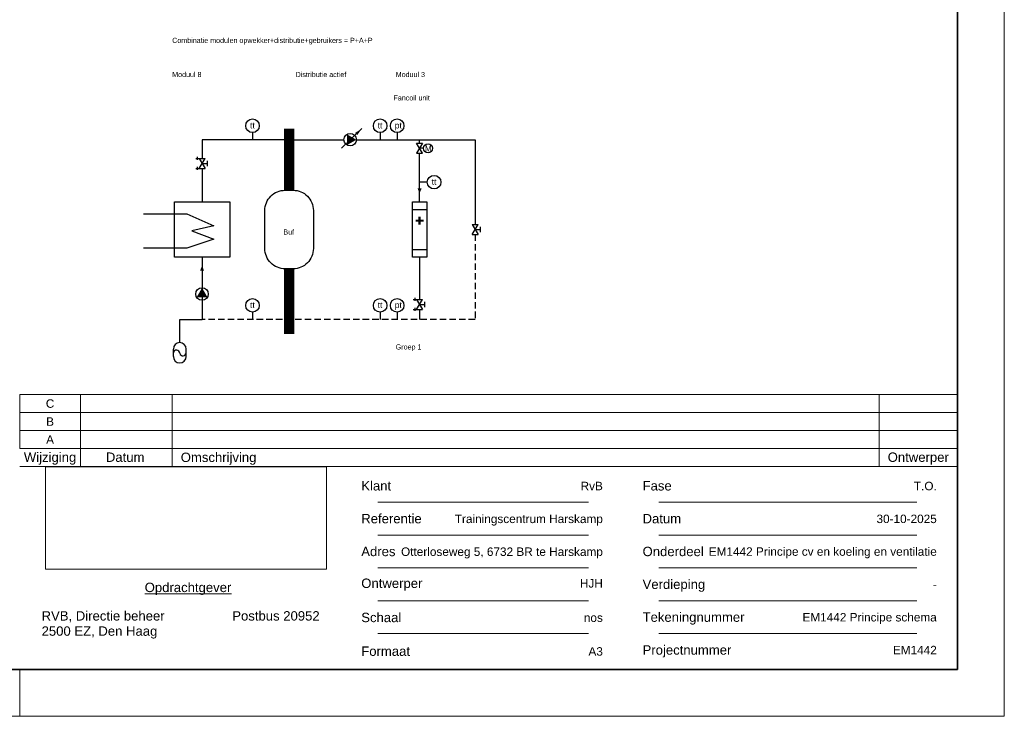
# Model space of a CAD drawing. Header units: millimetres. Extents: x 66120 to 114779, y 79567 to 113976.
# Tile 3 of 4: x 90450 to 114779, y 79567 to 96771. Entities that reach past the tile are written whole.
import ezdxf
from ezdxf.enums import TextEntityAlignment as Align

# ---------------------------------------------------------------- set-up
doc = ezdxf.new("R2010")
doc.units = ezdxf.units.MM
doc.linetypes.add('HIDDEN', pattern=[9.525, 6.35, -3.175])
for name, color, linetype in [('00_Algemeen', 7, 'Continuous'), ('cv', 6, 'Continuous'), ('CV installatie', 6, 'Continuous')]:
    doc.layers.add(name, color=color, linetype=linetype)
doc.styles.add('Arial', font='arial.ttf')
doc.styles.add('Arial_1', font='arial.ttf', dxfattribs={"height": 1.8})
doc.styles.add('Arial_2', font='arial.ttf', dxfattribs={"height": 40})
doc.styles.add('Arial_4', font='arial.ttf', dxfattribs={"height": 2})
doc.styles.add('embato', font='txt')
doc.styles.add('GENERATED_STYLE_3', font='arial.ttf')
picture_1 = doc.add_image_def('image1.png', size_in_pixel=(1280, 465))

# ---------------------------------------------------------------- blocks, each defined once
blk = doc.blocks.new('*U41')
at = {"layer": '00_Algemeen', "lineweight": 18}
for p, q in [((0, 0), (0, 297)), ((-210, 57.08), (-210, 68.58)), ((-10, 68.58), (-210, 68.58)), ((-10.56, 68.58), (-203.07, 68.58)), ((-197.04, 57.08), (-197.04, 68.58)), ((-177.5, 57.08), (-177.5, 68.58)), ((-26.7, 57.08), (-26.7, 68.58)), ((-10, 64.75), (-210, 64.75)), ((-10, 60.92), (-210, 60.92)), ((-10, 57.08), (-210, 57.08)), ((-197.04, 53.25), (-197.04, 57.08)), ((-177.5, 53.25), (-177.5, 57.08)), ((-26.7, 53.25), (-26.7, 57.08)), ((-10, 53.25), (-210, 53.25)), ((-88.65, 45.63), (-133.65, 45.63)), ((-18.65, 45.63), (-73.65, 45.63)), ((-88.65, 38.63), (-133.65, 38.63)), ((-18.65, 38.63), (-73.65, 38.63)), ((-88.65, 31.63), (-133.65, 31.63)), ((-18.65, 31.63), (-73.65, 31.63)), ((-88.65, 24.63), (-133.65, 24.63)), ((-18.65, 24.63), (-73.65, 24.63)), ((-10, 10), (-10, 20)), ((-88.65, 17.63), (-133.65, 17.63)), ((-18.65, 17.63), (-73.65, 17.63)), ((-210, 0), (-210, 10)), ((-20, 10), (-10, 10)), ((0, 0), (0, 10)), ((-420, 0), (0, 0)), ((0, 0), (-10, 0))]:
    blk.add_line(p, q, dxfattribs=at)
at = {"layer": '00_Algemeen', "lineweight": 35}
for p, q in [((-10, 10), (-10, 287)), ((-410, 10), (-10, 10))]:
    blk.add_line(p, q, dxfattribs=at)
at = {"style": 'Arial_1'}
for tag, p in [('wijz_letter_3', (-203.52, 66.67)), ('wijz_datum_3', (-187.5, 66.67)), ('wijz_ontwerper_3', (-18.35, 66.67)), ('wijz_letter_2', (-203.52, 62.83)), ('wijz_datum_2', (-187.5, 62.83)), ('wijz_ontwerper_2', (-18.35, 62.83)), ('wijz_letter_1', (-203.52, 59)), ('wijz_datum_1', (-187.5, 59)), ('wijz_ontwerper_1', (-18.35, 59))]:
    blk.add_attdef(tag, text='', height=1.8, dxfattribs=at).set_placement(p, align=Align.MIDDLE_CENTER)
for tag, p in [('wijz_omschrijving_3', (-175.65, 66.67)), ('wijz_omschrijving_2', (-175.65, 62.86)), ('wijz_omschrijving_1', (-175.65, 59.03))]:
    blk.add_attdef(tag, text='', height=1.8, dxfattribs=at).set_placement(p, align=Align.MIDDLE_LEFT)
for tag, p in [('KLANTNAAM', (-85.62, 49.09)), ('FASE', (-14.4, 49.09)), ('REFERENTIENUMMER', (-85.62, 42.09)), ('DATUM', (-14.4, 42.09)), ('PROJECTADRES', (-85.62, 35.09)), ('ONDERDEEL', (-14.4, 35.12)), ('INITIALEN', (-85.62, 28.34)), ('VERDIEPING', (-14.4, 28.12)), ('1:-', (-85.62, 21.02)), ('TEKENINGNUMMER', (-14.4, 21.12)), ('FORMAAT', (-85.62, 13.83)), ('PROJECTNUMMER', (-14.4, 14.12))]:
    blk.add_attdef(tag, text='', height=1.8, dxfattribs=at).set_placement(p, align=Align.MIDDLE_RIGHT)
at = {"layer": '00_Algemeen', "lineweight": 18, "char_height": 2, "line_spacing_factor": 0.941778, "style": 'Arial'}
for s, insert, width, attachment_point in [('Wijziging', (-203.52, 56.24), 13.32, 2), ('Datum', (-187.5, 56.24), 9.8186, 2), ('Omschrijving', (-175.65, 54.91), 19.2699, 4), ('Ontwerper', (-18.35, 56.24), 15.4991, 2)]:
    blk.add_mtext(s, dxfattribs=dict(at, insert=insert, width=width, attachment_point=attachment_point))
at = {"layer": '00_Algemeen', "lineweight": 18, "char_height": 2, "attachment_point": 1, "style": 'Arial'}
for s, insert, width in [('Klant', (-137.15, 50.14), 7.9367), ('Fase', (-77.15, 50.14), 10.1814), ('Referentie', (-137.15, 43.14), 16.0338), ('Datum', (-77.15, 43.14), 10.1814), ('Adres', (-137.15, 36.14), 16.0338), ('Onderdeel', (-77.15, 36.14), 16.1139), ('Ontwerper', (-137.15, 29.36), 15.8734), ('Verdieping', (-77.15, 29.14), 16.5949), ('Schaal', (-137.15, 22.07), 10.6624), ('Tekeningnummer', (-77.15, 22.14), 26.9367), ('Formaat', (-137.15, 14.88), 12.827), ('Projectnummer', (-77.15, 15.14), 23.4894)]:
    blk.add_mtext(s, dxfattribs=dict(at, insert=insert, width=width))
at = {"layer": '00_Algemeen', "linetype": 'Continuous', "lineweight": 18, "char_height": 2, "attachment_point": 1, "style": 'Arial_4', "bg_fill": 3, "box_fill_scale": 1.25, "bg_fill_color": 256, "bg_fill_true_color": 13158600, "bg_fill_transparency": 0}
for s, insert, width in [('\\LOpdrachtgever', (-183.34, 28.48), 22.9283), ('RVB, Directie beheer', (-205.33, 22.41), 32.5485), ('Postbus 20952', (-164.66, 22.41), 23.1688)]:
    blk.add_mtext(s, dxfattribs=dict(at, insert=insert, width=width))
at = {"layer": '00_Algemeen', "color": 9, "lineweight": 18, "transparency": 33554559, "style": 'Arial_2'}
blk.add_attdef('STATUS', text='', height=8, dxfattribs=at).set_placement((-214.02, 18), align=Align.MIDDLE_RIGHT)
at = {"layer": '00_Algemeen', "linetype": 'Continuous', "lineweight": 18}
image = blk.add_image(picture_1, insert=(-204.53, 31.35), size_in_units=(60, 21.8), dxfattribs=at)
image.dxf.flags = 15
at = {"layer": '00_Algemeen', "linetype": 'Continuous', "lineweight": 18, "insert": (-205.33, 19.17), "char_height": 2, "width": 30.5443, "attachment_point": 1, "style": 'Arial_4', "bg_fill": 3, "box_fill_scale": 1.25, "bg_fill_color": 256, "bg_fill_true_color": 13158600, "bg_fill_transparency": 0}
blk.add_mtext('2500 EZ, Den Haag', dxfattribs=at)

msp = doc.modelspace()

# ---------------------------------------------------------------- block references
at = {"layer": '00_Algemeen', "lineweight": 18, "xscale": 115.8544382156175, "yscale": 115.8544382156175, "zscale": 115.8544382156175}
msp.add_blockref('*U41', (114779, 79567), dxfattribs=at).add_auto_attribs({'KLANTNAAM': 'RvB', 'REFERENTIENUMMER': 'Trainingscentrum Harskamp', 'PROJECTADRES': 'Otterloseweg 5, 6732 BR te Harskamp', 'INITIALEN': 'HJH', '1:-': 'nos', 'FORMAAT': 'A3', 'FASE': 'T.O.', 'DATUM': '30-10-2025', 'ONDERDEEL': 'EM1442 Principe cv en koeling en ventilatie', 'VERDIEPING': '-', 'TEKENINGNUMMER': 'EM1442 Principe schema', 'PROJECTNUMMER': 'EM1442', 'wijz_letter_1': 'A', 'wijz_letter_2': 'B', 'wijz_letter_3': 'C'})

# ---------------------------------------------------------------- next in the draw order: hatches: boundary and pattern name
h = msp.add_hatch(color=7)
h.dxf.hatch_style = 1
h.paths.add_polyline_path([(98769, 93807), (98538, 93674), (98538, 93807)])
h.paths.add_polyline_path([(98538, 93807), (98538, 93940), (98769, 93807)])
h = msp.add_hatch(color=7)
h.dxf.hatch_style = 1
h.paths.add_polyline_path([(94956, 90149), (95089, 89918), (94956, 89918)])
h.paths.add_polyline_path([(94956, 89918), (94822, 89918), (94956, 90149)])

# ---------------------------------------------------------------- next in the draw order: linework, layer by layer
at = {"color": 7}
for p, q in [((96202, 93984), (96202, 93807)), ((98398, 93601), (98904, 94081)), ((99356, 93984), (99356, 93807)), ((99776, 93984), (99776, 93807)), ((94956, 93807), (94956, 93346)), ((97107, 93807), (94956, 93807)), ((97107, 93807), (98461, 93807)), ((98769, 93807), (101702, 93807)), ((100331, 93719), (100331, 93807)), ((101702, 93807), (101702, 91712)), ((100331, 93204), (100331, 93473)), ((94837, 93381), (94837, 93311)), ((94956, 93223), (95081, 93223)), ((95081, 93289), (95081, 93157)), ((100331, 92272), (100331, 93204)), ((94837, 93135), (94837, 93065)), ((94956, 93100), (94956, 92272)), ((100522, 92759), (100331, 92759)), ((93512, 91980), (94577, 91980)), ((94577, 91980), (95245, 91681)), ((100155, 92081), (100507, 92081)), ((95245, 91681), (94706, 91557)), ((94706, 91557), (95245, 91349)), ((101702, 91589), (101827, 91589)), ((101827, 91655), (101827, 91523)), ((95245, 91349), (94577, 91128)), ((94577, 91128), (93512, 91128)), ((100155, 91097), (100507, 91097)), ((94956, 90907), (94956, 89371)), ((100331, 90907), (100331, 89864)), ((100212, 89899), (100212, 89829)), ((100456, 89807), (100456, 89674)), ((96202, 89548), (96202, 89371)), ((99356, 89548), (99356, 89371)), ((99776, 89548), (99776, 89371)), ((100212, 89652), (100212, 89582)), ((100331, 89740), (100456, 89740)), ((100331, 89617), (100331, 89371))]:
    msp.add_line(p, q, dxfattribs=at)
for p, q in [((100406, 93473), (100256, 93719)), ((100256, 93719), (100406, 93719)), ((100406, 93719), (100256, 93473)), ((100256, 93473), (100406, 93473)), ((100426, 93596), (100331, 93596)), ((94799, 93346), (95031, 93346)), ((94881, 93346), (95031, 93100)), ((94881, 93100), (95031, 93346)), ((94799, 93100), (95031, 93100)), ((101627, 91712), (101776, 91466)), ((101627, 91466), (101776, 91712)), ((101627, 91712), (101776, 91712)), ((101627, 91466), (101776, 91466)), ((100174, 89864), (100406, 89864)), ((100256, 89864), (100406, 89617)), ((100256, 89617), (100406, 89864)), ((100174, 89617), (100406, 89617)), ((94405, 88796), (94405, 89371)), ((94405, 89371), (94956, 89371)), ((94247, 88454), (94247, 88637)), ((94564, 88454), (94564, 88637))]:
    msp.add_line(p, q)
at = {"color": 7, "linetype": 'HIDDEN', "ltscale": 25}
for p, q in [((101702, 91466), (101702, 89371)), ((101702, 89371), (94956, 89371))]:
    msp.add_line(p, q, dxfattribs=at)
at = {"color": 7}
for points, const_width in [([(97107, 94080), (97107, 92559)], 250), ([(100233, 91808), (100429, 91808)], 55), ([(100331, 91907), (100331, 91710)], 55), ([(97107, 90620), (97107, 89011)], 250)]:
    msp.add_lwpolyline(points, dxfattribs=dict(at, const_width=const_width))
for points in [[(98904, 94081, 1.5, 75, 0), (98765, 93949, 75, 75, 0)], [(100331, 92487, 1, 100, 0), (100331, 92603, 30, 30, 0)], [(94956, 90692, 1, 100, 0), (94956, 90575, 30, 30, 0)]]:
    msp.add_lwpolyline(points, format="xyseb", dxfattribs=at)
msp.add_lwpolyline([(97008, 92559), (97206, 92559, -0.414214), (97706, 92059), (97706, 91120, -0.414214), (97206, 90620), (97008, 90620, -0.414214), (96508, 91120), (96508, 92059, -0.414214)], format="xyb", close=True, dxfattribs=at)
for points in [[(94273, 92272), (95638, 92272), (95638, 90907), (94273, 90907)], [(100155, 92272), (100507, 92272), (100507, 90907), (100155, 90907)]]:
    msp.add_lwpolyline(points, close=True, dxfattribs=at)
for centre, radius in [((96202, 94152), 168), ((99356, 94152), 168), ((99776, 94152), 168), ((98615, 93807), 154), ((100690, 92759), 168), ((94956, 89995), 154), ((96202, 89716), 168), ((99356, 89716), 168), ((99776, 89716), 168)]:
    msp.add_circle(centre, radius, dxfattribs=at)
msp.add_circle((100539, 93596), 113)
for centre, radius, start, end in [((94405, 88637), 159, 0, 180), ((94327, 88531), 79.9, 2.5424, 169.7945), ((94405, 88454), 159, 180, 0), ((94485, 88548), 79.9, 190.2055, 357.4576)]:
    msp.add_arc(centre, radius, start, end)

# ---------------------------------------------------------------- next in the draw order: texts
at = {"color": 7, "style": 'embato'}
for s, height, p in [('Combinatie modulen opwekker+distributie+gebruikers = P+A+P', 127.37, (94218, 96197)), ('Moduul 8', 127.4, (94218, 95354)), ('Distributie actief', 127.37, (97267, 95354)), ('Moduul 3', 127.4, (99741, 95354)), ('Fancoil unit', 127.37, (99686, 94777)), ('Buf', 127.4, (96966, 91465)), ('Groep 1', 127.4, (99741, 88626))]:
    msp.add_text(s, height=height, dxfattribs=at).set_placement(p)
at = {"layer": 'cv', "color": 7, "linetype": 'Continuous', "lineweight": 0, "style": 'GENERATED_STYLE_3'}
msp.add_text('M', height=144, dxfattribs=at).set_placement((100461, 93522))
at = {"layer": 'CV installatie', "color": 7, "style": 'Arial'}
for s, p in [('tt', (96142, 94085)), ('tt', (99296, 94085)), ('pt', (99716, 94085)), ('tt', (100630, 92693)), ('tt', (96142, 89649)), ('tt', (99296, 89649)), ('pt', (99716, 89649))]:
    msp.add_text(s, height=151, dxfattribs=at).set_placement(p)

doc.saveas('drawing.dxf')
